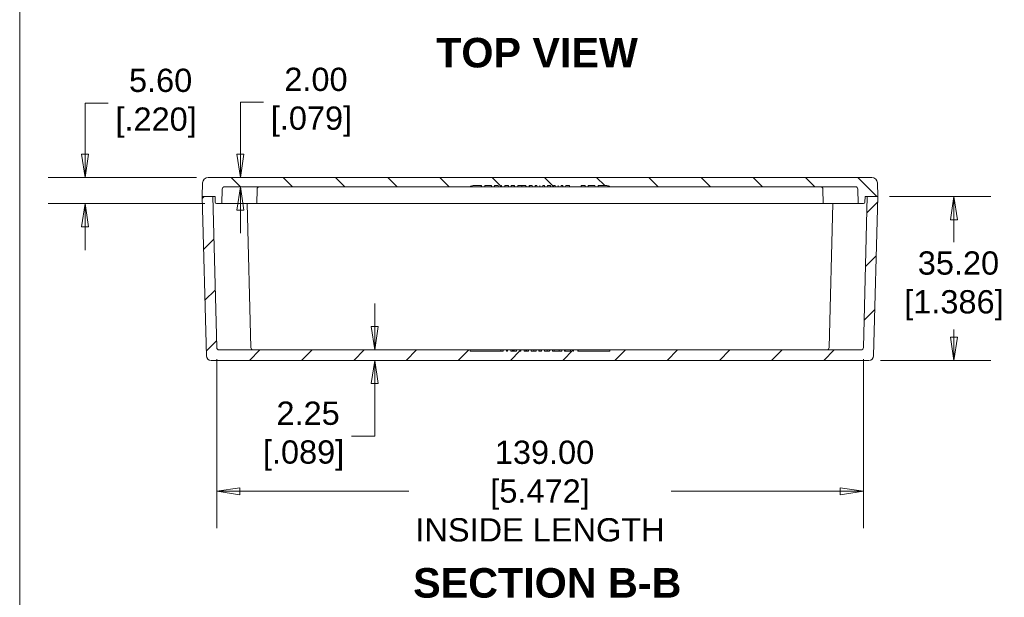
# Model space of a CAD drawing. Header units: millimetres. Extents: x 23 to 674, y 24 to 517.
# Tile 11 of 26: x 23 to 234, y 223 to 347. Entities that reach past the tile are written whole.
import ezdxf

# ---------------------------------------------------------------- set-up
doc = ezdxf.new("R2010")
doc.units = ezdxf.units.MM
doc.header["$LTSCALE"] = 2.5
for name, color, linetype, lineweight in [('Dimension (ANSI)', 7, 'Continuous', 9), ('Hatch (ANSI)', 7, 'Continuous', 9), ('Sketch Geometry (ANSI)', 7, 'Continuous', 9), ('Symbol (ANSI)', 7, 'Continuous', 9), ('Visible (ANSI)', 7, 'Continuous', 9)]:
    doc.layers.add(name, color=color, linetype=linetype, lineweight=lineweight)
doc.styles.add('Label Text (ANSI)', font='arialbd.ttf')
doc.styles.add('Note Text (ANSI)', font='arial.ttf')
doc.styles.add('Text Style20', font='arial.ttf')
doc.dimstyles.new('Default - mm (ANSI)', dxfattribs={"dimscale": 2.5, "dimtxt": 2, "dimasz": 2, "dimexe": 3.175, "dimexo": 1, "dimgap": 0.8, "dimtad": 0, "dimtih": 1, "dimtoh": 1, "dimrnd": 1e-08, "dimzin": 4, "dimdsep": 46, "dimtxsty": 'Note Text (ANSI)', "dimblk": 'Filled-1', "dimcen": 0.09, "dimdle": 10, "dimclrd": 256, "dimclre": 256, "dimclrt": 256, "dimadec": 1, "dimazin": 0, "dimtfac": 1.524, "dimtofl": 0, "dimtmove": 0, "dimatfit": 3, "dimfxl": 0, "dimtolj": 1, "dimtzin": 0, "dimlwd": -1, "dimlwe": -1, "dimarcsym": 0})

# ---------------------------------------------------------------- blocks, each defined once
blk = doc.blocks.new('Title Blocks HAMMOND')
at = {"layer": 'Sketch Geometry (ANSI)'}
blk.add_line((9.353, 206.727), (9.353, 9.64), dxfattribs=at)
at = {"layer": 'Symbol (ANSI)', "style": 'Text Style20'}
blk.add_attdef('<TITLE>_001', (229.212, 16.349), '', height=5, dxfattribs=at)
blk = doc.blocks.new('Filled-1')
at = {"color": 0}
for p, q in [((0, 0), (-1, 0.15)), ((-1, 0.15), (-1, -0.15)), ((-1, 0), (0, 0)), ((-1, -0.15), (0, 0))]:
    blk.add_line(p, q, dxfattribs=at)
at = {"color": 0, "flags": 128}
blk.add_lwpolyline([(-1, -0.15), (0, 0), (-1, 0.15), (-1, -0.15)], dxfattribs=at)
at = {"color": 0}
blk.add_solid([(-1, -0.15), (0, 0), (-1, 0.15), (-1, -0.15)], dxfattribs=at)
blk = doc.blocks.new('*D19')
at = {"layer": 'Defpoints', "color": 0, "transparency": 16777216}
for p in [(207.2, 309.38), (205.31, 274.18), (223.57, 274.18)]:
    blk.add_point(p, dxfattribs=at)
at = {"layer": 'Dimension (ANSI)', "transparency": 16777216}
for p, q in [((209.7, 309.38), (231.51, 309.38)), ((223.57, 304.38), (223.57, 299.56)), ((223.57, 279.18), (223.57, 280.8)), ((207.81, 274.18), (231.51, 274.18))]:
    blk.add_line(p, q, dxfattribs=at)
at = {"layer": 'Dimension (ANSI)', "transparency": 16777216, "xscale": 5, "yscale": 5, "zscale": 5}
for p, rotation in [((223.57, 309.38), 90), ((223.57, 274.18), 270)]:
    blk.add_blockref('Filled-1', p, dxfattribs=dict(at, rotation=rotation))
at = {"layer": 'Dimension (ANSI)', "transparency": 16777216, "insert": (223.57, 290.18), "char_height": 5, "attachment_point": 5, "style": 'Note Text (ANSI)'}
blk.add_mtext('\\A1; 35.20\\P[1.386]', dxfattribs=at)
blk = doc.blocks.new('*D20')
at = {"layer": 'Defpoints', "color": 0, "transparency": 16777216}
for p in [(36.81, 313.48), (63.28, 313.48), (65.08, 307.88)]:
    blk.add_point(p, dxfattribs=at)
at = {"layer": 'Dimension (ANSI)', "transparency": 16777216}
for p, q in [((36.81, 318.48), (36.81, 329.44)), ((36.81, 329.44), (41.81, 329.44)), ((60.78, 313.48), (28.87, 313.48)), ((62.58, 307.88), (28.87, 307.88)), ((36.81, 302.88), (36.81, 297.88))]:
    blk.add_line(p, q, dxfattribs=at)
at = {"layer": 'Dimension (ANSI)', "transparency": 16777216, "xscale": 5, "yscale": 5, "zscale": 5}
for p, rotation in [((36.81, 313.48), 270), ((36.81, 307.88), 90)]:
    blk.add_blockref('Filled-1', p, dxfattribs=dict(at, rotation=rotation))
at = {"layer": 'Dimension (ANSI)', "transparency": 16777216, "insert": (52.08, 329.44), "char_height": 5, "attachment_point": 5, "style": 'Note Text (ANSI)'}
blk.add_mtext('\\A1; 5.60\\P[.220]', dxfattribs=at)
blk = doc.blocks.new('*D21')
at = {"layer": 'Defpoints', "color": 0, "transparency": 16777216}
for p in [(65.1, 276.92), (204.1, 276.92), (204.1, 246.06)]:
    blk.add_point(p, dxfattribs=at)
at = {"layer": 'Dimension (ANSI)', "transparency": 16777216}
for p, q in [((65.1, 274.42), (65.1, 238.12)), ((204.1, 274.42), (204.1, 238.12)), ((70.1, 246.06), (106.43, 246.06)), ((199.1, 246.06), (162.78, 246.06))]:
    blk.add_line(p, q, dxfattribs=at)
at = {"layer": 'Dimension (ANSI)', "transparency": 16777216, "xscale": 5, "yscale": 5, "zscale": 5, "rotation": 180}
blk.add_blockref('Filled-1', (65.1, 246.06), dxfattribs=at)
at = {"layer": 'Dimension (ANSI)', "transparency": 16777216, "xscale": 5, "yscale": 5, "zscale": 5}
blk.add_blockref('Filled-1', (204.1, 246.06), dxfattribs=at)
at = {"layer": 'Dimension (ANSI)', "transparency": 16777216, "insert": (134.6, 246.06), "char_height": 5, "attachment_point": 5, "style": 'Note Text (ANSI)'}
blk.add_mtext('\\A1; 139.00\\P[5.472]{\\PINSIDE LENGTH}', dxfattribs=at)
blk = doc.blocks.new('*D27')
at = {"layer": 'Defpoints', "color": 0, "transparency": 16777216}
for p in [(70.2, 313.48), (87.16, 313.48), (87.16, 311.48)]:
    blk.add_point(p, dxfattribs=at)
at = {"layer": 'Dimension (ANSI)', "transparency": 16777216}
for p, q in [((70.2, 318.48), (70.2, 329.65)), ((70.2, 329.65), (75.2, 329.65)), ((70.2, 306.48), (70.2, 301.48))]:
    blk.add_line(p, q, dxfattribs=at)
at = {"layer": 'Dimension (ANSI)', "transparency": 16777216, "xscale": 5, "yscale": 5, "zscale": 5}
for p, rotation in [((70.2, 313.48), 270), ((70.2, 311.48), 90)]:
    blk.add_blockref('Filled-1', p, dxfattribs=dict(at, rotation=rotation))
at = {"layer": 'Dimension (ANSI)', "transparency": 16777216, "insert": (85.47, 329.65), "char_height": 5, "attachment_point": 5, "style": 'Note Text (ANSI)'}
blk.add_mtext('\\A1; 2.00\\P[.079]', dxfattribs=at)
blk = doc.blocks.new('*D28')
at = {"layer": 'Defpoints', "color": 0, "transparency": 16777216}
for p in [(83.78, 276.43), (99.06, 276.43), (83.78, 274.18)]:
    blk.add_point(p, dxfattribs=at)
at = {"layer": 'Dimension (ANSI)', "transparency": 16777216}
for p, q in [((99.06, 281.43), (99.06, 286.43)), ((99.06, 269.18), (99.06, 257.9)), ((99.06, 257.9), (94.06, 257.9))]:
    blk.add_line(p, q, dxfattribs=at)
at = {"layer": 'Dimension (ANSI)', "transparency": 16777216, "xscale": 5, "yscale": 5, "zscale": 5}
for p, rotation in [((99.06, 276.43), 270), ((99.06, 274.18), 90)]:
    blk.add_blockref('Filled-1', p, dxfattribs=dict(at, rotation=rotation))
at = {"layer": 'Dimension (ANSI)', "transparency": 16777216, "insert": (83.78, 257.9), "char_height": 5, "attachment_point": 5, "style": 'Note Text (ANSI)'}
blk.add_mtext('\\A1; 2.25\\P[.089]', dxfattribs=at)

msp = doc.modelspace()

# ---------------------------------------------------------------- hatches: boundary and pattern name
at = {"layer": 'Hatch (ANSI)'}
h = msp.add_hatch(dxfattribs=at)
h.set_pattern_fill('ANSI31', color=256, scale=63.5, angle=90.00021, style=0)
h.set_pattern_definition([(135.0002, (0, 0), (-5.61264, -5.61268), [])])
edge = h.paths.add_edge_path()
edge.add_line((124.1995, 311.479), (124.8383, 311.479))
edge.add_line((124.8383, 311.479), (124.847, 311.729))
edge.add_line((124.847, 311.729), (125.6345, 311.729))
edge.add_line((125.6345, 311.729), (125.6432, 311.479))
edge.add_line((125.6432, 311.479), (126.2383, 311.479))
edge.add_line((126.2383, 311.479), (126.247, 311.729))
edge.add_line((126.247, 311.729), (126.3007, 311.729))
edge.add_line((126.3007, 311.729), (126.3112, 311.479))
edge.add_line((126.3112, 311.479), (127.0252, 311.479))
edge.add_line((127.0252, 311.479), (127.0357, 311.729))
edge.add_line((127.0357, 311.729), (127.822, 311.729))
edge.add_line((127.822, 311.729), (127.8307, 311.479))
edge.add_line((127.8307, 311.479), (128.4258, 311.479))
edge.add_line((128.4258, 311.479), (128.4345, 311.729))
edge.add_line((128.4345, 311.729), (129.1149, 311.729))
edge.add_line((129.1149, 311.729), (129.1239, 311.479))
edge.add_line((129.1239, 311.479), (129.826, 311.479))
edge.add_line((129.826, 311.479), (129.8353, 311.729))
edge.add_line((129.8353, 311.729), (131.5815, 311.729))
edge.add_line((131.5815, 311.729), (131.5908, 311.479))
edge.add_line((131.5908, 311.479), (132.2921, 311.479))
edge.add_line((132.2921, 311.479), (132.3011, 311.729))
edge.add_line((132.3011, 311.729), (132.9407, 311.729))
edge.add_line((132.9407, 311.729), (132.9495, 311.479))
edge.add_line((132.9495, 311.479), (133.5445, 311.479))
edge.add_line((133.5445, 311.479), (133.5532, 311.729))
edge.add_line((133.5532, 311.729), (133.9435, 311.729))
edge.add_line((133.9435, 311.729), (133.9525, 311.479))
edge.add_line((133.9525, 311.479), (134.5406, 311.479))
edge.add_line((134.5406, 311.479), (134.5497, 311.729))
edge.add_line((134.5497, 311.729), (134.5694, 311.729))
edge.add_line((134.5694, 311.729), (134.5785, 311.479))
edge.add_line((134.5785, 311.479), (135.1664, 311.479))
edge.add_line((135.1664, 311.479), (135.1754, 311.729))
edge.add_line((135.1754, 311.729), (135.5657, 311.729))
edge.add_line((135.5657, 311.729), (135.5745, 311.479))
edge.add_line((135.5745, 311.479), (136.1695, 311.479))
edge.add_line((136.1695, 311.479), (136.1782, 311.729))
edge.add_line((136.1782, 311.729), (136.8782, 311.729))
edge.add_line((136.8782, 311.729), (136.887, 311.479))
edge.add_line((136.887, 311.479), (137.482, 311.479))
edge.add_line((137.482, 311.479), (137.4907, 311.729))
edge.add_line((137.4907, 311.729), (137.881, 311.729))
edge.add_line((137.881, 311.729), (137.89, 311.479))
edge.add_line((137.89, 311.479), (138.4781, 311.479))
edge.add_line((138.4781, 311.479), (138.4872, 311.729))
edge.add_line((138.4872, 311.729), (138.5069, 311.729))
edge.add_line((138.5069, 311.729), (138.516, 311.479))
edge.add_line((138.516, 311.479), (139.1039, 311.479))
edge.add_line((139.1039, 311.479), (139.1129, 311.729))
edge.add_line((139.1129, 311.729), (139.5032, 311.729))
edge.add_line((139.5032, 311.729), (139.512, 311.479))
edge.add_line((139.512, 311.479), (140.107, 311.479))
edge.add_line((140.107, 311.479), (140.1157, 311.729))
edge.add_line((140.1157, 311.729), (140.9427, 311.729))
edge.add_line((140.9427, 311.729), (140.9521, 311.479))
edge.add_line((140.9521, 311.479), (143.4381, 311.479))
edge.add_line((143.4381, 311.479), (143.4474, 311.729))
edge.add_line((143.4474, 311.729), (144.272, 311.729))
edge.add_line((144.272, 311.729), (144.2807, 311.479))
edge.add_line((144.2807, 311.479), (144.9195, 311.479))
edge.add_line((144.9195, 311.479), (144.9282, 311.729))
edge.add_line((144.9282, 311.729), (146.4157, 311.729))
edge.add_line((146.4157, 311.729), (146.4245, 311.479))
edge.add_line((146.4245, 311.479), (147.0633, 311.479))
edge.add_line((147.0633, 311.479), (147.072, 311.729))
edge.add_line((147.072, 311.729), (148.9418, 311.729))
edge.add_ellipse((148.9418, 310.729), major_axis=(0, 1), ratio=1, start_angle=318.590378, end_angle=360, ccw=False)
edge.add_line((149.6032, 311.479), (202.4112, 311.479))
edge.add_ellipse((202.4112, 310.979), major_axis=(0, 0.5), ratio=1, start_angle=271.5, end_angle=360, ccw=False)
edge.add_line((202.911, 310.9921), (202.9925, 307.879))
edge.add_line((202.9925, 307.879), (203.2771, 307.879))
edge.add_line((203.2771, 307.879), (203.2771, 307.8791))
edge.add_ellipse((203.2848, 308.179), major_axis=(-0.0076, -0.2999), ratio=1, start_angle=0, end_angle=1.460739)
edge.add_line((203.2848, 307.879), (204.1217, 307.879))
edge.add_ellipse((204.1217, 308.179), major_axis=(0, -0.3), ratio=1, start_angle=0, end_angle=88.5)
edge.add_line((204.4216, 308.1711), (204.4532, 309.379))
edge.add_line((204.4532, 309.379), (204.9532, 309.379))
edge.add_line((204.9532, 309.379), (207.2032, 309.379))
edge.add_line((207.2032, 309.379), (207.1265, 312.3104))
edge.add_ellipse((205.9269, 312.279), major_axis=(1.1996, 0.0314), ratio=1, start_angle=0, end_angle=88.5)
edge.add_line((205.9269, 313.479), (63.2796, 313.479))
edge.add_ellipse((63.2796, 312.279), major_axis=(0, 1.2), ratio=1, start_angle=0, end_angle=88.5)
edge.add_line((62.08, 312.3104), (62.0032, 309.379))
edge.add_line((62.0032, 309.379), (64.2532, 309.379))
edge.add_line((64.2532, 309.379), (64.7532, 309.379))
edge.add_line((64.7532, 309.379), (64.7849, 308.1711))
edge.add_ellipse((65.0848, 308.179), major_axis=(-0.2999, -0.0079), ratio=1, start_angle=0, end_angle=88.5)
edge.add_line((65.0848, 307.879), (65.9217, 307.879))
edge.add_ellipse((65.9217, 308.179), major_axis=(0, -0.3), ratio=1, start_angle=0, end_angle=1.460739)
edge.add_line((65.9294, 307.8791), (65.9294, 307.879))
edge.add_line((65.9294, 307.879), (66.214, 307.879))
edge.add_line((66.214, 307.879), (66.2955, 310.9921))
edge.add_ellipse((66.7953, 310.979), major_axis=(-0.4998, 0.0131), ratio=1, start_angle=271.5, end_angle=360, ccw=False)
edge.add_line((66.7953, 311.479), (119.6032, 311.479))
edge.add_ellipse((120.2647, 310.729), major_axis=(-0.6614, 0.75), ratio=1, start_angle=318.590378, end_angle=360, ccw=False)
edge.add_line((120.2647, 311.729), (122.0137, 311.729))
edge.add_line((122.0137, 311.729), (122.0226, 311.479))
edge.add_line((122.0226, 311.479), (122.7228, 311.479))
edge.add_line((122.7228, 311.479), (122.7319, 311.729))
edge.add_line((122.7319, 311.729), (124.1907, 311.729))
edge.add_line((124.1907, 311.729), (124.1995, 311.479))
h = msp.add_hatch(dxfattribs=at)
h.set_pattern_fill('ANSI31', color=256, scale=63.5, style=0)
h.set_pattern_definition([(45, (0, 0), (-5.61266, 5.61266), [])])
edge = h.paths.add_edge_path()
edge.add_line((132.6956, 276.429), (132.1163, 276.429))
edge.add_line((132.1163, 276.429), (132.1029, 276.179))
edge.add_line((132.1029, 276.179), (131.1886, 276.179))
edge.add_line((131.1886, 276.179), (131.173, 276.429))
edge.add_line((131.173, 276.429), (130.4699, 276.429))
edge.add_line((130.4699, 276.429), (130.4546, 276.179))
edge.add_line((130.4546, 276.179), (130.284, 276.179))
edge.add_line((130.284, 276.179), (130.2683, 276.429))
edge.add_line((130.2683, 276.429), (129.5703, 276.429))
edge.add_line((129.5703, 276.429), (129.5546, 276.179))
edge.add_line((129.5546, 276.179), (128.3205, 276.179))
edge.add_line((128.3205, 276.179), (128.3049, 276.429))
edge.add_line((128.3049, 276.429), (127.6018, 276.429))
edge.add_line((127.6018, 276.429), (127.5864, 276.179))
edge.add_line((127.5864, 276.179), (127.4159, 276.179))
edge.add_line((127.4159, 276.179), (127.4002, 276.429))
edge.add_line((127.4002, 276.429), (126.7022, 276.429))
edge.add_line((126.7022, 276.429), (126.6865, 276.179))
edge.add_line((126.6865, 276.179), (119.6163, 276.179))
edge.add_line((119.6163, 276.179), (119.6032, 276.429))
edge.add_line((119.6032, 276.429), (65.6031, 276.429))
edge.add_ellipse((65.6031, 276.929), major_axis=(0, -0.5), ratio=1, start_angle=271.5, end_angle=360, ccw=False)
edge.add_line((65.1033, 276.9159), (64.2532, 309.379))
edge.add_line((64.2532, 309.379), (62.0032, 309.379))
edge.add_line((62.0032, 309.379), (62.8995, 275.1528))
edge.add_ellipse((63.8991, 275.179), major_axis=(-0.9997, -0.0262), ratio=1, start_angle=0, end_angle=88.5)
edge.add_line((63.8991, 274.179), (205.3073, 274.179))
edge.add_ellipse((205.3073, 275.179), major_axis=(0, -1), ratio=1, start_angle=0, end_angle=88.5)
edge.add_line((206.307, 275.1528), (207.2032, 309.379))
edge.add_line((207.2032, 309.379), (204.9532, 309.379))
edge.add_line((204.9532, 309.379), (204.1032, 276.9159))
edge.add_ellipse((203.6033, 276.929), major_axis=(0.4998, -0.0131), ratio=1, start_angle=271.5, end_angle=360, ccw=False)
edge.add_line((203.6033, 276.429), (149.6032, 276.429))
edge.add_line((149.6032, 276.429), (149.5901, 276.179))
edge.add_line((149.5901, 276.179), (142.7569, 276.179))
edge.add_spline(control_points=[(142.7569, 276.179), (142.7541, 276.2207), (142.7513, 276.2624), (142.7457, 276.3457), (142.7428, 276.3874), (142.7399, 276.429)], knot_values=[-0.02504463, -0.02504463, -0.02504463, -0.02504463, -0.01251564, -0.01251564, 0, 0, 0, 0], degree=3, periodic=0)
edge.add_line((142.7399, 276.429), (141.8305, 276.429))
edge.add_line((141.8305, 276.429), (141.8083, 276.179))
edge.add_line((141.8083, 276.179), (141.7515, 276.179))
edge.add_line((141.7515, 276.179), (141.7384, 276.429))
edge.add_line((141.7384, 276.429), (141.1468, 276.429))
edge.add_line((141.1468, 276.429), (141.1337, 276.179))
edge.add_line((141.1337, 276.179), (139.8337, 276.179))
edge.add_line((139.8337, 276.179), (139.8204, 276.429))
edge.add_line((139.8204, 276.429), (139.2799, 276.429))
edge.add_line((139.2799, 276.429), (139.2666, 276.179))
edge.add_line((139.2666, 276.179), (137.2889, 276.179))
edge.add_line((137.2889, 276.179), (137.2757, 276.429))
edge.add_line((137.2757, 276.429), (136.6843, 276.429))
edge.add_line((136.6843, 276.429), (136.6711, 276.179))
edge.add_line((136.6711, 276.179), (135.5858, 276.179))
edge.add_line((135.5858, 276.179), (135.5725, 276.429))
edge.add_line((135.5725, 276.429), (134.9417, 276.429))
edge.add_line((134.9417, 276.429), (134.9282, 276.179))
edge.add_line((134.9282, 276.179), (134.3729, 276.179))
edge.add_line((134.3729, 276.179), (134.3596, 276.429))
edge.add_line((134.3596, 276.429), (133.7723, 276.429))
edge.add_line((133.7723, 276.429), (133.7589, 276.179))
edge.add_line((133.7589, 276.179), (132.7089, 276.179))
edge.add_line((132.7089, 276.179), (132.6956, 276.429))

# ---------------------------------------------------------------- linework, layer by layer
at = {"layer": 'Visible (ANSI)'}
for p, q in [((205.9269, 313.479), (63.2796, 313.479)), ((62.08, 312.3104), (62.0032, 309.379)), ((66.7953, 311.479), (119.6032, 311.479)), ((119.6032, 311.479), (121.6032, 311.479)), ((120.2647, 311.729), (122.0137, 311.729)), ((121.6032, 311.479), (121.9682, 311.479)), ((121.9682, 311.479), (121.9595, 311.729)), ((122.0226, 311.479), (122.7228, 311.479)), ((122.7319, 311.729), (124.1907, 311.729)), ((123.7327, 311.479), (124.1995, 311.479)), ((124.1907, 311.729), (124.1995, 311.479)), ((124.1995, 311.479), (124.8383, 311.479)), ((124.8383, 311.479), (124.847, 311.729)), ((124.8383, 311.479), (125.6432, 311.479)), ((124.847, 311.729), (125.6345, 311.729)), ((125.6345, 311.729), (125.6432, 311.479)), ((125.6432, 311.479), (126.2383, 311.479)), ((126.2383, 311.479), (126.247, 311.729)), ((126.2383, 311.479), (126.3112, 311.479)), ((126.247, 311.729), (126.3007, 311.729)), ((126.3007, 311.729), (126.3112, 311.479)), ((126.3112, 311.479), (127.0252, 311.479)), ((127.0252, 311.479), (127.0357, 311.729)), ((127.0252, 311.479), (127.8307, 311.479)), ((127.0357, 311.729), (127.822, 311.729)), ((127.822, 311.729), (127.8307, 311.479)), ((127.8307, 311.479), (128.4258, 311.479)), ((128.4258, 311.479), (128.4345, 311.729)), ((128.4258, 311.479), (129.0557, 311.479)), ((128.4345, 311.729), (129.1149, 311.729)), ((129.0557, 311.479), (129.047, 311.729)), ((129.1239, 311.479), (129.826, 311.479)), ((129.8353, 311.729), (131.5815, 311.729)), ((130.7211, 311.479), (130.7211, 311.729)), ((131.5908, 311.479), (132.2921, 311.479)), ((132.3011, 311.729), (132.9407, 311.729)), ((132.3633, 311.479), (132.372, 311.729)), ((132.3633, 311.479), (132.9495, 311.479)), ((132.9407, 311.729), (132.9495, 311.479)), ((132.9495, 311.479), (133.5445, 311.479)), ((133.5445, 311.479), (133.5532, 311.729)), ((133.5445, 311.479), (133.9525, 311.479)), ((133.5532, 311.729), (133.9435, 311.729)), ((133.9435, 311.729), (133.9525, 311.479)), ((133.9525, 311.479), (134.5406, 311.479)), ((134.5406, 311.479), (134.5497, 311.729)), ((134.5406, 311.479), (134.5785, 311.479)), ((134.5497, 311.729), (134.5694, 311.729)), ((134.5694, 311.729), (134.5785, 311.479)), ((134.5785, 311.479), (135.1664, 311.479)), ((135.1664, 311.479), (135.1754, 311.729)), ((135.1664, 311.479), (135.5745, 311.479)), ((135.1754, 311.729), (135.5657, 311.729)), ((135.5657, 311.729), (135.5745, 311.479)), ((135.5745, 311.479), (136.1695, 311.479)), ((136.1695, 311.479), (136.1782, 311.729)), ((136.1695, 311.479), (136.887, 311.479)), ((136.1782, 311.729), (136.8782, 311.729)), ((136.8782, 311.729), (136.887, 311.479)), ((136.887, 311.479), (137.482, 311.479)), ((137.482, 311.479), (137.4907, 311.729)), ((137.482, 311.479), (137.89, 311.479)), ((137.4907, 311.729), (137.881, 311.729)), ((137.881, 311.729), (137.89, 311.479)), ((137.89, 311.479), (138.4781, 311.479)), ((138.4781, 311.479), (138.4872, 311.729)), ((138.4781, 311.479), (138.516, 311.479)), ((138.4872, 311.729), (138.5069, 311.729)), ((138.5069, 311.729), (138.516, 311.479)), ((138.516, 311.479), (139.1039, 311.479)), ((139.1039, 311.479), (139.1129, 311.729)), ((139.1039, 311.479), (139.512, 311.479)), ((139.1129, 311.729), (139.5032, 311.729)), ((139.5032, 311.729), (139.512, 311.479)), ((139.512, 311.479), (140.107, 311.479)), ((140.107, 311.479), (140.1157, 311.729)), ((140.107, 311.479), (140.9521, 311.479)), ((140.1157, 311.729), (140.9427, 311.729)), ((140.9427, 311.729), (140.9521, 311.479)), ((140.9521, 311.479), (143.4381, 311.479)), ((143.4381, 311.479), (143.4474, 311.729)), ((143.4381, 311.479), (144.2807, 311.479)), ((143.4474, 311.729), (144.272, 311.729)), ((144.272, 311.729), (144.2807, 311.479)), ((144.2807, 311.479), (144.9195, 311.479)), ((144.9195, 311.479), (144.9282, 311.729)), ((144.9195, 311.479), (146.4245, 311.479)), ((144.9282, 311.729), (146.4157, 311.729)), ((146.4157, 311.729), (146.4245, 311.479)), ((146.4245, 311.479), (147.0633, 311.479)), ((147.0633, 311.479), (147.072, 311.729)), ((147.0633, 311.479), (147.6032, 311.479)), ((147.072, 311.729), (148.9418, 311.729)), ((147.6032, 311.479), (149.6032, 311.479)), ((149.6032, 311.479), (202.4112, 311.479)), ((207.2032, 309.379), (207.1265, 312.3104)), ((64.2532, 309.379), (62.0032, 309.379)), ((62.0032, 309.379), (62.8995, 275.1528)), ((62.0032, 309.379), (64.7532, 309.379)), ((65.1033, 276.9159), (64.2532, 309.379)), ((64.7532, 309.379), (64.7849, 308.1711)), ((66.214, 307.879), (66.2955, 310.9921)), ((73.7955, 310.9921), (73.714, 307.879)), ((195.411, 310.9921), (195.4925, 307.879)), ((202.911, 310.9921), (202.9925, 307.879)), ((204.9532, 309.379), (204.1032, 276.9159)), ((204.4216, 308.1711), (204.4532, 309.379)), ((204.4532, 309.379), (207.2032, 309.379)), ((207.2032, 309.379), (204.9532, 309.379)), ((206.307, 275.1528), (207.2032, 309.379)), ((65.0848, 307.879), (65.9217, 307.879)), ((65.9294, 307.879), (65.9217, 307.879)), ((65.9294, 307.8791), (65.9294, 307.879)), ((65.9294, 307.879), (66.214, 307.879)), ((66.214, 307.879), (66.5032, 307.879)), ((66.5032, 307.879), (67.0032, 307.879)), ((73.714, 307.879), (67.0032, 307.879)), ((71.6425, 307.879), (72.4533, 276.9159)), ((73.714, 307.879), (74.0032, 307.879)), ((74.0032, 307.879), (195.2032, 307.879)), ((195.2032, 307.879), (195.4925, 307.879)), ((202.2032, 307.879), (195.4925, 307.879)), ((196.7532, 276.9159), (197.564, 307.879)), ((202.2032, 307.879), (202.7032, 307.879)), ((202.7032, 307.879), (202.9925, 307.879)), ((202.9925, 307.879), (203.2771, 307.879)), ((203.2771, 307.879), (203.2771, 307.8791)), ((203.2848, 307.879), (203.2771, 307.879)), ((203.2848, 307.879), (204.1217, 307.879)), ((119.6032, 276.429), (65.6031, 276.429)), ((119.6163, 276.179), (119.6032, 276.429)), ((122.6032, 276.429), (119.6032, 276.429)), ((126.6865, 276.179), (119.6163, 276.179)), ((126.1885, 276.429), (122.6032, 276.429)), ((126.1885, 276.429), (126.1754, 276.179)), ((126.7022, 276.429), (126.3718, 276.429)), ((126.7022, 276.429), (126.6865, 276.179)), ((127.4002, 276.429), (126.7022, 276.429)), ((127.4159, 276.179), (127.4002, 276.429)), ((127.5043, 276.429), (127.4002, 276.429)), ((127.5864, 276.179), (127.4159, 276.179)), ((127.5043, 276.429), (127.5039, 276.179)), ((127.6018, 276.429), (127.5043, 276.429)), ((127.6018, 276.429), (127.5864, 276.179)), ((128.3049, 276.429), (127.6018, 276.429)), ((128.3205, 276.179), (128.3049, 276.429)), ((128.6872, 276.429), (128.3049, 276.429)), ((129.5546, 276.179), (128.3205, 276.179)), ((128.6872, 276.429), (128.6981, 276.179)), ((129.0566, 276.429), (128.8539, 276.429)), ((128.8539, 276.429), (128.867, 276.179)), ((129.0566, 276.429), (129.0435, 276.179)), ((129.5703, 276.429), (129.2399, 276.429)), ((129.5703, 276.429), (129.5546, 276.179)), ((130.2683, 276.429), (129.5703, 276.429)), ((130.284, 276.179), (130.2683, 276.429)), ((130.3724, 276.429), (130.2683, 276.429)), ((130.4546, 276.179), (130.284, 276.179)), ((130.3724, 276.429), (130.3721, 276.179)), ((130.4699, 276.429), (130.3724, 276.429)), ((130.4699, 276.429), (130.4546, 276.179)), ((131.173, 276.429), (130.4699, 276.429)), ((131.1886, 276.179), (131.173, 276.429)), ((131.5553, 276.429), (131.173, 276.429)), ((132.1029, 276.179), (131.1886, 276.179)), ((131.5553, 276.429), (131.5662, 276.179)), ((132.0571, 276.429), (131.722, 276.429)), ((131.722, 276.429), (131.7351, 276.179)), ((132.0571, 276.429), (132.044, 276.179)), ((132.6956, 276.429), (132.1163, 276.429)), ((133.7589, 276.179), (132.7089, 276.179)), ((133.2367, 276.429), (133.2367, 276.179)), ((134.3596, 276.429), (133.7723, 276.429)), ((134.9282, 276.179), (134.3729, 276.179)), ((134.8811, 276.429), (134.4136, 276.429)), ((134.4136, 276.429), (134.4267, 276.179)), ((134.8811, 276.429), (134.868, 276.179)), ((135.5725, 276.429), (134.9417, 276.429)), ((136.6711, 276.179), (135.5858, 276.179)), ((136.1406, 276.429), (136.1407, 276.179)), ((137.2757, 276.429), (136.6843, 276.429)), ((137.661, 276.429), (137.2818, 276.429)), ((137.2818, 276.429), (137.2949, 276.179)), ((139.2666, 276.179), (137.2889, 276.179)), ((137.661, 276.429), (137.6479, 276.179)), ((138.7055, 276.429), (138.7055, 276.179)), ((139.2799, 276.429), (139.2666, 276.179)), ((139.8204, 276.429), (139.2799, 276.429)), ((139.8337, 276.179), (139.8204, 276.429)), ((139.9046, 276.429), (139.8204, 276.429)), ((141.1337, 276.179), (139.8337, 276.179)), ((139.9299, 276.429), (139.9431, 276.179)), ((141.1468, 276.429), (140.0092, 276.429)), ((140.0092, 276.429), (140.0223, 276.179)), ((141.1468, 276.429), (141.1337, 276.179)), ((141.7384, 276.429), (141.1468, 276.429)), ((141.7515, 276.179), (141.7384, 276.429)), ((141.8305, 276.429), (141.7384, 276.429)), ((141.8083, 276.179), (141.7515, 276.179)), ((142.7399, 276.429), (141.8305, 276.429)), ((149.5901, 276.179), (142.7569, 276.179)), ((146.6032, 276.429), (142.7836, 276.429)), ((142.7836, 276.429), (142.7967, 276.179)), ((149.6032, 276.429), (146.6032, 276.429)), ((149.6032, 276.429), (149.5901, 276.179)), ((203.6033, 276.429), (149.6032, 276.429)), ((63.8991, 274.179), (205.3073, 274.179))]:
    msp.add_line(p, q, dxfattribs=at)
for centre, radius, start, end in [((63.2796, 312.279), 1.2, 90, 178.5), ((205.9269, 312.279), 1.2, 1.5, 90), ((66.7953, 310.979), 0.5, 90, 178.5), ((74.2953, 310.979), 0.5, 90, 178.5), ((120.2647, 310.729), 1, 90, 131.409622), ((148.9418, 310.729), 1, 48.590378, 90), ((194.9112, 310.979), 0.5, 1.5, 90), ((202.4112, 310.979), 0.5, 1.5, 90), ((65.0848, 308.179), 0.3, 181.5, 270), ((65.9217, 308.179), 0.3, 270, 271.460739), ((203.2848, 308.179), 0.3, 268.539261, 270), ((204.1217, 308.179), 0.3, 270, 358.5), ((63.8991, 275.179), 1, 181.5, 270), ((65.6031, 276.929), 0.5, 181.5, 270), ((72.9531, 276.929), 0.5, 181.5, 270), ((196.2533, 276.929), 0.5, 270, 358.5), ((203.6033, 276.929), 0.5, 270, 358.5), ((205.3073, 275.179), 1, 270, 358.5)]:
    msp.add_arc(centre, radius, start, end, dxfattribs=at)
for points, knots in [([(121.9682, 311.479), (121.9691, 311.479), (121.9701, 311.479), (121.9769, 311.479), (121.9826, 311.479), (121.9991, 311.479), (122.0094, 311.479), (122.0226, 311.479)], [0, 0, 0, 0, 0.000187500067, 0.000187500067, 0.000375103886, 0.000375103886, 0.000563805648, 0.000563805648, 0.000563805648, 0.000563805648]), ([(122.0137, 311.729), (122.0152, 311.6873), (122.0167, 311.6457), (122.0196, 311.5623), (122.0211, 311.5207), (122.0226, 311.479)], [-0.0250158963, -0.0250158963, -0.0250158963, -0.0250158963, -0.0125079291, -0.0125079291, 0, 0, 0, 0]), ([(122.7228, 311.479), (122.7243, 311.5207), (122.7258, 311.5623), (122.7289, 311.6457), (122.7304, 311.6873), (122.7319, 311.729)], [-0.0250164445, -0.0250164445, -0.0250164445, -0.0250164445, -0.0125081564, -0.0125081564, 0, 0, 0, 0]), ([(122.7228, 311.479), (122.7338, 311.479), (122.7465, 311.479), (122.7929, 311.479), (122.8356, 311.479), (122.9095, 311.479), (122.936, 311.479), (122.9936, 311.479), (123.0252, 311.479), (123.0915, 311.479), (123.1268, 311.479), (123.2001, 311.479), (123.2373, 311.479), (123.3499, 311.479), (123.426, 311.479), (123.5792, 311.479), (123.6561, 311.479), (123.7326, 311.479), (123.7326, 311.479), (123.7327, 311.479), (123.7327, 311.479)], [0.00057902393, 0.00057902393, 0.00057902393, 0.00057902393, 0.00068704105, 0.00068704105, 0.00091602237, 0.00091602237, 0.00103051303, 0.00103051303, 0.00114500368, 0.00114500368, 0.00125949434, 0.00125949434, 0.001373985, 0.001373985, 0.00160296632, 0.00160296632, 0.00183194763, 0.00183194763, 0.00183194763, 0.00183200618, 0.00183200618, 0.00183200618, 0.00183200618]), ([(129.0557, 311.479), (129.0581, 311.479), (129.0623, 311.479), (129.0885, 311.479), (129.1038, 311.479), (129.1239, 311.479)], [0, 0, 0, 0, 0.000339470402, 0.000339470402, 0.000583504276, 0.000583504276, 0.000583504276, 0.000583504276]), ([(129.1149, 311.729), (129.1164, 311.6873), (129.1179, 311.6457), (129.1209, 311.5623), (129.1224, 311.5207), (129.1239, 311.479)], [-0.0250161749, -0.0250161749, -0.0250161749, -0.0250161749, -0.0125080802, -0.0125080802, 0, 0, 0, 0]), ([(129.826, 311.479), (129.8276, 311.5207), (129.8291, 311.5623), (129.8322, 311.6457), (129.8337, 311.6873), (129.8353, 311.729)], [-0.0250169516, -0.0250169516, -0.0250169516, -0.0250169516, -0.0125084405, -0.0125084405, 0, 0, 0, 0]), ([(129.826, 311.479), (129.8349, 311.479), (129.8446, 311.479), (129.8837, 311.479), (129.9177, 311.479), (129.9808, 311.479), (130.0041, 311.479), (130.0528, 311.479), (130.0789, 311.479), (130.1631, 311.479), (130.2253, 311.479), (130.3583, 311.479), (130.4287, 311.479), (130.5734, 311.479), (130.6477, 311.479), (130.7208, 311.479), (130.7209, 311.479), (130.721, 311.479), (130.7211, 311.479)], [0.00057626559, 0.00057626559, 0.00057626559, 0.00057626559, 0.00065592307, 0.00065592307, 0.00087451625, 0.00087451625, 0.00098381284, 0.00098381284, 0.00109310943, 0.00109310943, 0.0013117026, 0.0013117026, 0.00153029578, 0.00153029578, 0.00174888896, 0.00174888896, 0.00174888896, 0.00174914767, 0.00174914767, 0.00174914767, 0.00174914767]), ([(130.7211, 311.479), (130.7212, 311.479), (130.7212, 311.479), (130.7213, 311.479), (130.7575, 311.479), (130.794, 311.479), (130.8668, 311.479), (130.9029, 311.479), (131.0096, 311.479), (131.0791, 311.479), (131.2742, 311.479), (131.3852, 311.479), (131.5188, 311.479), (131.5595, 311.479), (131.5908, 311.479)], [0, 0, 0, 0, 0.0000002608, 0.0000002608, 0.0000002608, 0.00010927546, 0.00010927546, 0.00021829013, 0.00021829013, 0.00043631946, 0.00043631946, 0.00087237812, 0.00087237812, 0.00115584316, 0.00115584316, 0.00115584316, 0.00115584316]), ([(131.5815, 311.729), (131.5831, 311.6873), (131.5846, 311.6457), (131.5877, 311.5623), (131.5892, 311.5207), (131.5908, 311.479)], [-0.0250169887, -0.0250169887, -0.0250169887, -0.0250169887, -0.0125084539, -0.0125084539, 0, 0, 0, 0]), ([(132.2921, 311.479), (132.2936, 311.5207), (132.2951, 311.5623), (132.2981, 311.6457), (132.2996, 311.6873), (132.3011, 311.729)], [-0.0250162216, -0.0250162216, -0.0250162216, -0.0250162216, -0.0125081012, -0.0125081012, 0, 0, 0, 0]), ([(132.2921, 311.479), (132.313, 311.479), (132.329, 311.479), (132.3483, 311.479), (132.3541, 311.479), (132.3608, 311.479), (132.362, 311.479), (132.3633, 311.479)], [0.00212790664, 0.00212790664, 0.00212790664, 0.00212790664, 0.002376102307, 0.002376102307, 0.00254583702, 0.00254583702, 0.002715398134, 0.002715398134, 0.002715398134, 0.002715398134]), ([(126.3718, 276.429), (126.3718, 276.429), (126.3718, 276.429), (126.3718, 276.429), (126.3288, 276.429), (126.2869, 276.429), (126.2335, 276.429), (126.2176, 276.429), (126.2007, 276.429), (126.1962, 276.429), (126.1902, 276.429), (126.1893, 276.429), (126.1885, 276.429)], [0, 0, 0, 0, 0.000000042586, 0.000000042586, 0.000000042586, 0.000232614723, 0.000232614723, 0.000348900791, 0.000348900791, 0.000407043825, 0.000407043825, 0.000464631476, 0.000464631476, 0.000464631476, 0.000464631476]), ([(128.8539, 276.429), (128.8522, 276.429), (128.8481, 276.429), (128.8289, 276.429), (128.8157, 276.429), (128.7688, 276.429), (128.7288, 276.429), (128.6872, 276.429)], [0, 0, 0, 0, 0.000112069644, 0.000112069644, 0.000224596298, 0.000224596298, 0.000449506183, 0.000449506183, 0.000449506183, 0.000449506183]), ([(129.2399, 276.429), (129.2399, 276.429), (129.2399, 276.429), (129.2399, 276.429), (129.197, 276.429), (129.1551, 276.429), (129.1017, 276.429), (129.0857, 276.429), (129.0689, 276.429), (129.0643, 276.429), (129.0583, 276.429), (129.0574, 276.429), (129.0566, 276.429)], [0, 0, 0, 0, 0.000000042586, 0.000000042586, 0.000000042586, 0.000232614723, 0.000232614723, 0.000348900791, 0.000348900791, 0.000407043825, 0.000407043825, 0.000464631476, 0.000464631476, 0.000464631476, 0.000464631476]), ([(131.722, 276.429), (131.7204, 276.429), (131.7162, 276.429), (131.6971, 276.429), (131.6838, 276.429), (131.6369, 276.429), (131.597, 276.429), (131.5553, 276.429)], [0, 0, 0, 0, 0.000112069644, 0.000112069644, 0.000224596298, 0.000224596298, 0.000449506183, 0.000449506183, 0.000449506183, 0.000449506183]), ([(132.1163, 276.429), (132.1061, 276.429), (132.0977, 276.429), (132.0781, 276.429), (132.0699, 276.429), (132.0593, 276.429), (132.0579, 276.429), (132.0571, 276.429)], [0.000393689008, 0.000393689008, 0.000393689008, 0.000393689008, 0.000550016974, 0.000550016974, 0.000825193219, 0.000825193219, 0.0011002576, 0.0011002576, 0.0011002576, 0.0011002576]), ([(132.1163, 276.429), (132.1141, 276.3873), (132.1118, 276.3457), (132.1074, 276.2623), (132.1052, 276.2207), (132.1029, 276.179)], [-0.0250355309, -0.0250355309, -0.0250355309, -0.0250355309, -0.0125176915, -0.0125176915, 0, 0, 0, 0]), ([(132.7089, 276.179), (132.7067, 276.2207), (132.7045, 276.2623), (132.7, 276.3457), (132.6978, 276.3873), (132.6956, 276.429)], [-0.0250353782, -0.0250353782, -0.0250353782, -0.0250353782, -0.0125176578, -0.0125176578, -0.0000000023, -0.0000000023, -0.0000000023, -0.0000000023]), ([(133.2367, 276.429), (133.204, 276.429), (133.1699, 276.429), (133.1366, 276.429), (133.1034, 276.429), (133.0711, 276.429), (133.0396, 276.429), (132.9766, 276.429), (132.9208, 276.429), (132.8771, 276.429), (132.8334, 276.429), (132.8003, 276.429), (132.7738, 276.429), (132.7474, 276.429), (132.7277, 276.429), (132.7131, 276.429), (132.7064, 276.429), (132.7006, 276.429), (132.6956, 276.429)], [0, 0, 0, 0, 0.000099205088, 0.000099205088, 0.000099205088, 0.000198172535, 0.000198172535, 0.000198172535, 0.000396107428, 0.000396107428, 0.000396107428, 0.000594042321, 0.000594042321, 0.000594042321, 0.000791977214, 0.000791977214, 0.000791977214, 0.000882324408, 0.000882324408, 0.000882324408, 0.000882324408]), ([(133.7723, 276.429), (133.7673, 276.429), (133.7617, 276.429), (133.7403, 276.429), (133.7213, 276.429), (133.6683, 276.429), (133.6356, 276.429), (133.57, 276.429), (133.546, 276.429), (133.4917, 276.429), (133.4623, 276.429), (133.4004, 276.429), (133.3681, 276.429), (133.303, 276.429), (133.2692, 276.429), (133.237, 276.429), (133.2369, 276.429), (133.2368, 276.429), (133.2367, 276.429)], [0.000700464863, 0.000700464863, 0.000700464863, 0.000700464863, 0.000784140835, 0.000784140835, 0.000980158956, 0.000980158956, 0.001176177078, 0.001176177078, 0.001274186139, 0.001274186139, 0.0013721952, 0.0013721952, 0.001470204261, 0.001470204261, 0.001568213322, 0.001568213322, 0.001568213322, 0.001568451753, 0.001568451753, 0.001568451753, 0.001568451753]), ([(133.7723, 276.429), (133.7701, 276.3873), (133.7678, 276.3457), (133.7634, 276.2623), (133.7612, 276.2207), (133.7589, 276.179)], [-0.02503538, -0.02503538, -0.02503538, -0.02503538, -0.0125176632, -0.0125176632, 0, 0, 0, 0]), ([(134.3729, 276.179), (134.3707, 276.2207), (134.3685, 276.2623), (134.3641, 276.3457), (134.3619, 276.3873), (134.3596, 276.429)], [-0.0250352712, -0.0250352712, -0.0250352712, -0.0250352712, -0.0125175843, -0.0125175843, 0, 0, 0, 0]), ([(134.4136, 276.429), (134.4126, 276.429), (134.4066, 276.429), (134.379, 276.429), (134.3704, 276.429), (134.3596, 276.429)], [0, 0, 0, 0, 0.000557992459, 0.000557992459, 0.000747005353, 0.000747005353, 0.000747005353, 0.000747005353]), ([(134.9417, 276.429), (134.9397, 276.429), (134.9378, 276.429), (134.9159, 276.429), (134.9023, 276.429), (134.885, 276.429), (134.8827, 276.429), (134.8811, 276.429)], [0.001709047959, 0.001709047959, 0.001709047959, 0.001709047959, 0.0017355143, 0.0017355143, 0.002024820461, 0.002024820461, 0.002313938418, 0.002313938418, 0.002313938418, 0.002313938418]), ([(134.9417, 276.429), (134.9394, 276.3873), (134.9372, 276.3457), (134.9327, 276.2623), (134.9305, 276.2207), (134.9282, 276.179)], [-0.0250358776, -0.0250358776, -0.0250358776, -0.0250358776, -0.012517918, -0.012517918, 0, 0, 0, 0]), ([(135.5858, 276.179), (135.5835, 276.2207), (135.5813, 276.2623), (135.5769, 276.3457), (135.5747, 276.3873), (135.5725, 276.429)], [-0.0250348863, -0.0250348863, -0.0250348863, -0.0250348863, -0.012517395, -0.012517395, -0.0000000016, -0.0000000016, -0.0000000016, -0.0000000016]), ([(136.1406, 276.429), (136.1404, 276.429), (136.1403, 276.429), (136.1402, 276.429), (136.1008, 276.429), (136.0598, 276.429), (135.9805, 276.429), (135.9422, 276.429), (135.8691, 276.429), (135.8342, 276.429), (135.77, 276.429), (135.741, 276.429), (135.6623, 276.429), (135.622, 276.429), (135.5865, 276.429), (135.5783, 276.429), (135.5725, 276.429)], [0, 0, 0, 0, 0.000000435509, 0.000000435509, 0.000000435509, 0.000120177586, 0.000120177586, 0.000239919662, 0.000239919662, 0.000359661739, 0.000359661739, 0.000479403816, 0.000479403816, 0.000718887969, 0.000718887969, 0.00081665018, 0.00081665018, 0.00081665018, 0.00081665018]), ([(136.6843, 276.429), (136.6842, 276.429), (136.684, 276.429), (136.6791, 276.429), (136.6725, 276.429), (136.6425, 276.429), (136.61, 276.429), (136.5384, 276.429), (136.5109, 276.429), (136.4499, 276.429), (136.4162, 276.429), (136.3431, 276.429), (136.3038, 276.429), (136.2435, 276.429), (136.2233, 276.429), (136.1819, 276.429), (136.1612, 276.429), (136.141, 276.429), (136.1409, 276.429), (136.1407, 276.429), (136.1406, 276.429)], [0.000118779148, 0.000118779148, 0.000118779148, 0.000118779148, 0.000122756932, 0.000122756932, 0.000245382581, 0.000245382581, 0.00049063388, 0.00049063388, 0.00061325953, 0.00061325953, 0.000735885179, 0.000735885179, 0.000858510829, 0.000858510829, 0.000919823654, 0.000919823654, 0.000981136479, 0.000981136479, 0.000981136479, 0.000981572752, 0.000981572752, 0.000981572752, 0.000981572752]), ([(136.6843, 276.429), (136.6821, 276.3873), (136.6799, 276.3457), (136.6755, 276.2623), (136.6733, 276.2207), (136.6711, 276.179)], [-0.0250353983, -0.0250353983, -0.0250353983, -0.0250353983, -0.0125176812, -0.0125176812, 0, 0, 0, 0]), ([(137.2889, 276.179), (137.2867, 276.2207), (137.2845, 276.2623), (137.2801, 276.3457), (137.2779, 276.3873), (137.2757, 276.429)], [-0.0250341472, -0.0250341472, -0.0250341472, -0.0250341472, -0.0125170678, -0.0125170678, 0, 0, 0, 0]), ([(138.7055, 276.429), (138.67, 276.429), (138.6347, 276.429), (138.5649, 276.429), (138.53, 276.429), (138.4264, 276.429), (138.359, 276.429), (138.165, 276.429), (138.0469, 276.429), (137.8562, 276.429), (137.7821, 276.429), (137.7087, 276.429), (137.6903, 276.429), (137.672, 276.429), (137.6676, 276.429), (137.6625, 276.429), (137.6618, 276.429), (137.661, 276.429)], [0, 0, 0, 0, 0.00010438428, 0.00010438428, 0.00020909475, 0.00020909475, 0.00041851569, 0.00041851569, 0.00083735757, 0.00083735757, 0.00125619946, 0.00125619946, 0.0014656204, 0.0014656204, 0.00157033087, 0.00157033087, 0.0016747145, 0.0016747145, 0.0016747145, 0.0016747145]), ([(139.2799, 276.429), (139.1953, 276.429), (139.1087, 276.429), (138.9671, 276.429), (138.9159, 276.429), (138.8374, 276.429), (138.811, 276.429), (138.7587, 276.429), (138.7324, 276.429), (138.7055, 276.429)], [0.000059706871, 0.000059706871, 0.000059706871, 0.000059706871, 0.000346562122, 0.000346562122, 0.000506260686, 0.000506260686, 0.000586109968, 0.000586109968, 0.000665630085, 0.000665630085, 0.000665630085, 0.000665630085]), ([(139.9299, 276.429), (139.9277, 276.429), (139.9226, 276.429), (139.9136, 276.429), (139.9091, 276.429), (139.9046, 276.429)], [0, 0, 0, 0, 0.000079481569, 0.000079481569, 0.000159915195, 0.000159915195, 0.000159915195, 0.000159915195]), ([(140.0092, 276.429), (140.0081, 276.429), (140.007, 276.429), (140.0002, 276.429), (139.9946, 276.429), (139.9735, 276.429), (139.9535, 276.429), (139.9302, 276.429), (139.9301, 276.429), (139.9299, 276.429)], [0, 0, 0, 0, 0.000046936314, 0.000046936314, 0.000094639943, 0.000094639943, 0.0001900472, 0.0001900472, 0.000190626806, 0.000190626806, 0.000190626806, 0.000190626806]), ([(141.8305, 276.429), (141.8268, 276.3873), (141.8231, 276.3456), (141.8157, 276.2623), (141.812, 276.2207), (141.8083, 276.179)], [-0.0250979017, -0.0250979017, -0.0250979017, -0.0250979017, -0.0125444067, -0.0125444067, 0, 0, 0, 0]), ([(142.7569, 276.179), (142.7541, 276.2207), (142.7513, 276.2624), (142.7457, 276.3457), (142.7428, 276.3874), (142.7399, 276.429)], [-0.0250446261, -0.0250446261, -0.0250446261, -0.0250446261, -0.0125156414, -0.0125156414, -0.000000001, -0.000000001, -0.000000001, -0.000000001]), ([(142.7836, 276.429), (142.7826, 276.429), (142.7817, 276.429), (142.7741, 276.429), (142.7676, 276.429), (142.7531, 276.429), (142.7469, 276.429), (142.7399, 276.429)], [0, 0, 0, 0, 0.00005990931, 0.00005990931, 0.000120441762, 0.000120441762, 0.000153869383, 0.000153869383, 0.000153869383, 0.000153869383])]:
    msp.add_open_spline(points, degree=3, knots=knots, dxfattribs=at)
msp.add_open_spline([(137.2818, 276.429), (137.2806, 276.429), (137.2789, 276.429), (137.2757, 276.429)], degree=3, dxfattribs=at)

# ---------------------------------------------------------------- block references
at = {"xscale": 2.5, "yscale": 2.5, "zscale": 2.5}
msp.add_blockref('Title Blocks HAMMOND', (-0.6221, 0.0312), dxfattribs=at)

# ---------------------------------------------------------------- texts
at = {"layer": 'Symbol (ANSI)', "char_height": 6.35, "attachment_point": 7, "line_spacing_factor": 0.25, "style": 'Label Text (ANSI)'}
for s, insert in [('TOP VIEW', (112.276, 337.04)), ('SECTION B-B', (107.3344, 223.0997))]:
    msp.add_mtext(s, dxfattribs=dict(at, insert=insert))

# ---------------------------------------------------------------- dimensions: what is measured, and where the dimension line sits
at = {"layer": 'Dimension (ANSI)'}
for base, p1, p2, angle, text, override, picture, middle in [((36.8064, 313.479), (65.0848, 307.879), (63.2796, 313.479), 90, ' <>\\X[.220]', {"dimgap": 0.8, "dimdec": 2, "dimpost": '\\X', "dimtol": 0, "dimlim": 0, "dimtp": 0, "dimtm": 0, "dimtdec": 2, "dimatfit": 1}, '*D20', (52.0806, 329.441)), ((70.1997, 313.479), (87.1644, 311.479), (87.1644, 313.479), 270, ' <>\\X[.079]', {"dimgap": 0.8, "dimdec": 2, "dimpost": '\\X', "dimse1": 1, "dimse2": 1, "dimtol": 0, "dimlim": 0, "dimtp": 0, "dimtm": 0, "dimtdec": 2, "dimatfit": 1}, '*D27', (85.4739, 329.6493)), ((223.5702, 274.179), (207.2032, 309.379), (205.3073, 274.179), 90, ' <>\\X[1.386]', {"dimgap": 0.8, "dimdec": 2, "dimpost": '\\X', "dimtol": 0, "dimlim": 0, "dimtp": 0, "dimtm": 0, "dimtdec": 2, "dimatfit": 1}, '*D19', (223.5702, 290.1836)), ((99.0576, 276.429), (83.7834, 274.179), (83.7834, 276.429), 270, ' <>\\X[.089]', {"dimgap": 0.8, "dimdec": 2, "dimpost": '\\X', "dimse1": 1, "dimse2": 1, "dimtol": 0, "dimlim": 0, "dimtp": 0, "dimtm": 0, "dimtdec": 2, "dimatfit": 1}, '*D28', (83.7834, 257.8956)), ((204.1032, 246.0619), (65.1033, 276.9159), (204.1032, 276.9159), 180, ' <>\\X[5.472]{\\PINSIDE LENGTH}', {"dimgap": 0.8, "dimtih": 0, "dimtoh": 0, "dimdec": 2, "dimpost": '\\X', "dimtol": 0, "dimlim": 0, "dimtp": 0, "dimtm": 0, "dimtdec": 2, "dimatfit": 1}, '*D21', (134.6032, 246.0619))]:
    dim = msp.add_linear_dim(base=base, p1=p1, p2=p2, angle=angle, text=text, dimstyle='Default - mm (ANSI)', override=override, dxfattribs=at)
    dim.commit()
    dim.dimension.update_dxf_attribs({"geometry": picture, "text_midpoint": middle, "dimtype": 160})

doc.saveas('drawing.dxf')
